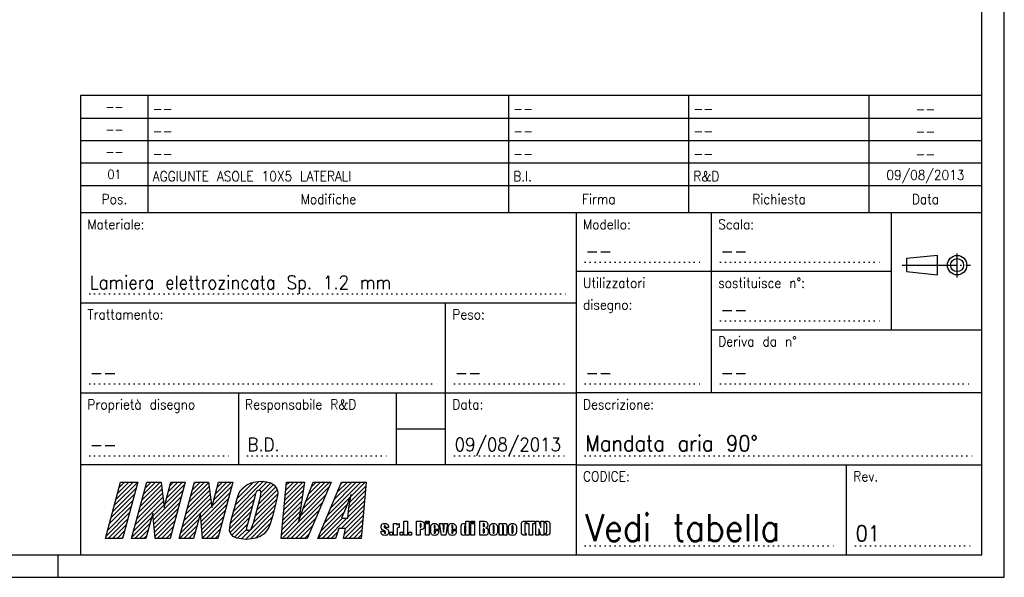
# Model space of a CAD drawing. Header units: inches. Extents: x -2 to 592, y 432 to 852.
# Tile 3 of 5: x 373 to 592, y 432 to 556. Entities that reach past the tile are written whole.
import ezdxf

# ---------------------------------------------------------------- set-up
doc = ezdxf.new("R2010")
doc.units = ezdxf.units.IN
doc.linetypes.add('DOT_CENTER', pattern=[14, 12, -1, 0, -1])
doc.linetypes.add('DOTTED', pattern=[1, 0, -1])
doc.layers.add('1', color=7, linetype='Continuous')
doc.styles.add('CONVERTER_11', font='txt.shx', dxfattribs={"width": 0.9})
pattern_1 = [(45, (0, 0), (-0.49497475, 0.49497475), [])]

# ---------------------------------------------------------------- blocks, each defined once
blk = doc.blocks.new('format_A2', base_point=(297, 210))
at = {"layer": '1', "linetype": 'Continuous'}
h = blk.add_hatch(dxfattribs=at)
h.set_pattern_fill('_USER', color=1, scale=0.7, angle=45, pattern_type=0)
h.set_pattern_definition(pattern_1)
h.paths.add_polyline_path([(399.5, 452.96), (396.14, 440.44), (392.32, 440.44), (395.68, 452.96)])
h = blk.add_hatch(dxfattribs=at)
h.set_pattern_fill('_USER', color=1, scale=0.7, angle=45, pattern_type=0)
h.set_pattern_definition(pattern_1)
h.paths.add_polyline_path([(404.69, 452.96), (405.36, 447.32), (406.87, 452.96), (410.06, 452.96), (406.7, 440.44), (403.33, 440.44), (402.84, 446.08), (401.33, 440.44), (398.15, 440.44), (401.5, 452.96)])
h = blk.add_hatch(dxfattribs=at)
h.set_pattern_fill('_USER', color=1, scale=0.7, angle=45, pattern_type=0)
h.set_pattern_definition(pattern_1)
h.paths.add_polyline_path([(415.24, 452.96), (415.91, 447.32), (417.43, 452.96), (420.61, 452.96), (417.26, 440.44), (413.89, 440.44), (413.4, 446.08), (411.89, 440.44), (408.7, 440.44), (412.06, 452.96)])
h = blk.add_hatch(dxfattribs=at)
h.set_pattern_fill('_USER', color=1, scale=0.7, angle=45, pattern_type=0)
h.set_pattern_definition(pattern_1)
h.paths.add_polyline_path([(421.55, 449.33), (421.93, 450.41), (422.3, 451.1), (422.94, 451.8), (423.72, 452.34), (424.66, 452.81), (425.73, 453.04), (427.04, 453.19), (428.09, 453.04), (429.03, 452.81), (429.73, 452.34), (430.22, 451.8), (430.49, 451.1), (430.57, 450.41), (430.37, 449.33), (430.03, 447.7), (429.47, 445.62), (428.93, 443.92), (428.56, 442.91), (428.08, 442.14), (427.53, 441.44), (426.66, 440.9), (425.74, 440.52), (424.7, 440.36), (423.56, 440.21), (422.42, 440.36), (421.46, 440.52), (420.66, 440.9), (420.16, 441.44), (419.9, 442.14), (419.92, 442.91), (420.1, 443.92), (420.55, 445.62), (421.11, 447.7)])
h.paths.add_polyline_path([(426.75, 449.71), (426.84, 450.41), (426.86, 450.8), (426.74, 451.03), (426.48, 451.1), (426.1, 451.03), (425.88, 450.87), (425.66, 450.41), (425.47, 449.71), (423.9, 443.84), (423.65, 442.91), (423.64, 442.53), (423.67, 442.29), (424.03, 442.29), (424.4, 442.29), (424.64, 442.53), (424.85, 442.99), (425.19, 443.92)], flags=16)
h = blk.add_hatch(dxfattribs=at)
h.set_pattern_fill('_USER', color=1, scale=0.7, angle=45, pattern_type=0)
h.set_pattern_definition(pattern_1)
h.paths.add_polyline_path([(436.53, 452.96), (435.78, 448.09), (435.15, 444.07), (436.36, 447.55), (437.53, 450.56), (438.45, 452.96), (442.45, 452.96), (437.09, 440.44), (431.36, 440.44), (432.53, 452.96)])
h = blk.add_hatch(dxfattribs=at)
h.set_pattern_fill('_USER', color=1, scale=0.7, angle=45, pattern_type=0)
h.set_pattern_definition(pattern_1)
h.paths.add_polyline_path([(444.72, 452.96), (450.18, 452.96), (449.1, 440.44), (445.19, 440.44), (445.61, 442.68), (444.15, 442.68), (443.37, 440.44), (439.46, 440.44)])
h.paths.add_polyline_path([(446.12, 444.92), (446.38, 447.24), (446.89, 450.18), (445.59, 447.01), (444.75, 444.92)], flags=16)
at = {"layer": '1', "color": 7, "linetype": 'Continuous'}
for p, q in [((586.83, 436.82), (586.83, 728.82)), ((386.83, 538.82), (386.83, 436.82)), ((586.83, 538.82), (386.83, 538.82)), ((386.83, 512.82), (586.83, 512.82)), ((496.83, 512.82), (496.83, 499.82)), ((526.83, 499.82), (526.83, 512.82)), ((566.83, 499.82), (566.83, 512.82)), ((496.83, 499.82), (526.83, 499.82)), ((496.83, 499.82), (496.83, 472.82)), ((526.83, 472.82), (526.83, 499.82)), ((526.83, 499.82), (566.83, 499.82)), ((566.83, 486.82), (566.83, 499.82)), ((386.83, 492.82), (496.83, 492.82)), ((467.83, 466.82), (467.83, 492.82)), ((526.83, 486.82), (566.83, 486.82)), ((566.83, 486.82), (586.83, 486.82)), ((386.83, 472.82), (496.83, 472.82)), ((421.83, 472.82), (421.83, 456.82)), ((456.83, 472.82), (456.83, 466.82)), ((586.83, 472.82), (496.83, 472.82)), ((496.83, 472.82), (496.83, 455.82)), ((456.83, 466.82), (456.83, 456.82)), ((467.83, 456.82), (467.83, 466.82)), ((456.83, 464.82), (467.83, 464.82)), ((496.83, 456.82), (386.83, 456.82)), ((496.83, 456.82), (556.83, 456.82)), ((556.83, 436.82), (556.83, 456.82)), ((556.83, 456.82), (586.83, 456.82)), ((496.83, 455.82), (496.83, 436.82)), ((2.83, 436.82), (381.83, 436.82)), ((381.83, 436.82), (386.83, 436.82)), ((386.83, 436.82), (586.83, 436.82))]:
    blk.add_line(p, q, dxfattribs=at)
at = {"layer": '1', "color": 2, "linetype": 'Continuous'}
for p, q in [((591.83, 431.82), (591.83, 728.82)), ((381.83, 431.82), (381.83, 436.82)), ((-2.17, 431.82), (381.83, 431.82)), ((381.83, 431.82), (591.83, 431.82))]:
    blk.add_line(p, q, dxfattribs=at)
at = {"layer": '1', "color": 1, "linetype": 'Continuous'}
for p, q in [((401.83, 512.82), (401.83, 538.82)), ((481.83, 512.82), (481.83, 538.82)), ((521.83, 512.82), (521.83, 538.82)), ((561.83, 512.82), (561.83, 538.82)), ((386.83, 533.82), (586.83, 533.82)), ((386.83, 528.82), (586.83, 528.82)), ((586.83, 523.82), (386.83, 523.82)), ((386.83, 518.82), (586.83, 518.82)), ((576.97, 503.32), (570.1, 502.6)), ((576.97, 499), (576.97, 503.32)), ((570.1, 502.6), (570.1, 499.72)), ((570.1, 499.72), (576.97, 499)), ((392.32, 440.44), (395.68, 452.96)), ((395.68, 452.96), (399.5, 452.96)), ((399.5, 452.96), (396.14, 440.44)), ((398.15, 440.44), (401.5, 452.96)), ((401.5, 452.96), (404.69, 452.96)), ((404.69, 452.96), (405.36, 447.32)), ((405.36, 447.32), (406.87, 452.96)), ((410.06, 452.96), (406.7, 440.44)), ((406.87, 452.96), (410.06, 452.96)), ((408.7, 440.44), (412.06, 452.96)), ((412.06, 452.96), (415.24, 452.96)), ((415.24, 452.96), (415.91, 447.32)), ((415.91, 447.32), (417.43, 452.96)), ((420.61, 452.96), (417.26, 440.44)), ((417.43, 452.96), (420.61, 452.96)), ((423.72, 452.34), (424.66, 452.81)), ((424.66, 452.81), (425.73, 453.04)), ((425.73, 453.04), (427.04, 453.19)), ((427.04, 453.19), (428.09, 453.04)), ((428.09, 453.04), (429.03, 452.81)), ((429.03, 452.81), (429.73, 452.34)), ((431.36, 440.44), (432.53, 452.96)), ((432.53, 452.96), (436.53, 452.96)), ((436.53, 452.96), (435.78, 448.09)), ((442.45, 452.96), (437.09, 440.44)), ((437.53, 450.56), (438.45, 452.96)), ((438.45, 452.96), (442.45, 452.96)), ((439.46, 440.44), (444.72, 452.96)), ((444.72, 452.96), (450.18, 452.96)), ((450.18, 452.96), (449.1, 440.44)), ((421.55, 449.33), (421.93, 450.41)), ((421.93, 450.41), (422.3, 451.1)), ((422.3, 451.1), (422.94, 451.8)), ((422.94, 451.8), (423.72, 452.34)), ((425.66, 450.41), (425.47, 449.71)), ((425.88, 450.87), (425.66, 450.41)), ((426.1, 451.03), (425.88, 450.87)), ((426.48, 451.1), (426.1, 451.03)), ((426.74, 451.03), (426.48, 451.1)), ((426.86, 450.8), (426.74, 451.03)), ((426.75, 449.71), (426.84, 450.41)), ((426.84, 450.41), (426.86, 450.8)), ((429.73, 452.34), (430.22, 451.8)), ((430.22, 451.8), (430.49, 451.1)), ((430.57, 450.41), (430.37, 449.33)), ((430.49, 451.1), (430.57, 450.41)), ((436.36, 447.55), (437.53, 450.56)), ((421.11, 447.7), (421.55, 449.33)), ((425.47, 449.71), (423.9, 443.84)), ((425.19, 443.92), (426.75, 449.71)), ((430.37, 449.33), (430.03, 447.7)), ((435.78, 448.09), (435.15, 444.07)), ((446.89, 450.18), (445.59, 447.01)), ((446.38, 447.24), (446.89, 450.18)), ((402.84, 446.08), (401.33, 440.44)), ((403.33, 440.44), (402.84, 446.08)), ((413.4, 446.08), (411.89, 440.44)), ((413.89, 440.44), (413.4, 446.08)), ((420.55, 445.62), (421.11, 447.7)), ((430.03, 447.7), (429.47, 445.62)), ((435.15, 444.07), (436.36, 447.55)), ((445.59, 447.01), (444.75, 444.92)), ((446.12, 444.92), (446.38, 447.24)), ((419.92, 442.91), (420.1, 443.92)), ((420.1, 443.92), (420.55, 445.62)), ((423.9, 443.84), (423.65, 442.91)), ((424.85, 442.99), (425.19, 443.92)), ((428.93, 443.92), (428.56, 442.91)), ((429.47, 445.62), (428.93, 443.92)), ((444.75, 444.92), (446.12, 444.92)), ((453.68, 443.59), (453.85, 443.69)), ((453.85, 443.69), (454.06, 443.74)), ((454.06, 443.74), (454.31, 443.78)), ((454.31, 443.78), (454.53, 443.76)), ((454.53, 443.76), (454.72, 443.71)), ((454.72, 443.71), (454.88, 443.63)), ((454.88, 443.63), (454.99, 443.53)), ((456.3, 441.17), (456.3, 443.74)), ((456.3, 443.74), (457.04, 443.74)), ((457.04, 443.74), (457.02, 443.38)), ((457.02, 443.38), (457.21, 443.65)), ((457.21, 443.65), (457.51, 443.78)), ((457.51, 443.78), (457.51, 442.88)), ((458.59, 441.17), (458.59, 444.31)), ((458.59, 444.31), (459.39, 444.31)), ((459.39, 444.31), (459.39, 441.17)), ((461.36, 444.31), (462.16, 444.31)), ((461.36, 441.17), (461.36, 444.31)), ((462.16, 444.31), (462.44, 444.29)), ((462.16, 443.78), (462.16, 442.97)), ((462.27, 443.76), (462.16, 443.78)), ((462.36, 443.73), (462.27, 443.76)), ((462.4, 443.63), (462.36, 443.73)), ((462.42, 443.51), (462.4, 443.63)), ((462.44, 444.29), (462.65, 444.25)), ((462.65, 444.25), (462.8, 444.17)), ((462.8, 444.17), (462.91, 444.09)), ((462.91, 444.09), (462.99, 443.98)), ((462.99, 443.98), (463.05, 443.86)), ((463.05, 443.86), (463.07, 443.69)), ((463.07, 443.69), (463.08, 443.44)), ((463.39, 443.9), (463.39, 444.31)), ((463.39, 444.31), (464.18, 444.31)), ((464.18, 443.9), (463.39, 443.9)), ((463.39, 441.17), (463.39, 443.74)), ((463.39, 443.74), (464.18, 443.74)), ((464.18, 444.31), (464.18, 443.9)), ((464.18, 443.74), (464.18, 441.17)), ((464.71, 443.53), (464.89, 443.67)), ((464.89, 443.67), (465.09, 443.74)), ((465.09, 443.74), (465.36, 443.78)), ((465.36, 443.78), (465.64, 443.74)), ((465.64, 443.74), (465.89, 443.65)), ((465.89, 443.65), (466.08, 443.49)), ((466.88, 441.17), (466.5, 443.74)), ((466.5, 443.74), (467.18, 443.74)), ((467.18, 443.74), (467.39, 441.83)), ((467.5, 443.3), (467.54, 443.74)), ((467.54, 443.74), (468.24, 443.74)), ((468.24, 443.74), (467.88, 441.17)), ((468.62, 443.53), (468.79, 443.67)), ((468.79, 443.67), (469, 443.74)), ((469, 443.74), (469.26, 443.78)), ((469.26, 443.78), (469.55, 443.74)), ((469.55, 443.74), (469.8, 443.65)), ((469.8, 443.65), (469.98, 443.49)), ((471.39, 443.57), (471.5, 443.69)), ((471.5, 443.69), (471.63, 443.74)), ((471.63, 443.74), (471.82, 443.78)), ((471.82, 443.78), (471.94, 443.76)), ((471.94, 443.76), (472.07, 443.73)), ((472.07, 443.73), (472.18, 443.65)), ((472.18, 443.65), (472.32, 443.55)), ((472.32, 443.55), (472.32, 444.31)), ((472.32, 444.31), (473.07, 444.31)), ((473.07, 444.31), (473.07, 441.17)), ((473.44, 443.9), (473.44, 444.31)), ((473.44, 444.31), (474.23, 444.31)), ((474.23, 443.9), (473.44, 443.9)), ((473.44, 441.17), (473.44, 443.74)), ((473.44, 443.74), (474.23, 443.74)), ((474.23, 444.31), (474.23, 443.9)), ((474.23, 443.74), (474.23, 441.17)), ((475.39, 444.31), (476.18, 444.31)), ((475.39, 441.17), (475.39, 444.31)), ((476.18, 444.31), (476.49, 444.29)), ((476.18, 443.78), (476.18, 443.07)), ((476.28, 443.76), (476.18, 443.78)), ((476.34, 443.74), (476.28, 443.76)), ((476.37, 443.73), (476.34, 443.74)), ((476.41, 443.67), (476.37, 443.73)), ((476.43, 443.59), (476.41, 443.67)), ((476.49, 444.29), (476.73, 444.23)), ((476.73, 444.23), (476.9, 444.13)), ((476.9, 444.13), (477.06, 443.98)), ((477.06, 443.98), (477.15, 443.74)), ((477.15, 443.74), (477.19, 443.4)), ((477.76, 443.49), (477.93, 443.65)), ((477.93, 443.65), (478.14, 443.74)), ((478.14, 443.74), (478.44, 443.78)), ((478.44, 443.78), (478.67, 443.74)), ((478.67, 443.74), (478.88, 443.69)), ((478.88, 443.69), (479.03, 443.59)), ((479.69, 441.17), (479.69, 443.74)), ((479.69, 443.74), (480.47, 443.74)), ((480.47, 443.74), (480.45, 443.47)), ((480.53, 443.61), (480.64, 443.71)), ((480.64, 443.71), (480.77, 443.76)), ((480.77, 443.76), (480.92, 443.78)), ((480.92, 443.78), (481.09, 443.74)), ((481.09, 443.74), (481.25, 443.69)), ((481.25, 443.69), (481.34, 443.57)), ((481.97, 443.49), (482.14, 443.65)), ((482.14, 443.65), (482.35, 443.74)), ((482.35, 443.74), (482.65, 443.78)), ((482.65, 443.78), (482.88, 443.74)), ((482.88, 443.74), (483.08, 443.69)), ((483.08, 443.69), (483.24, 443.59)), ((484.7, 443.84), (484.73, 444.03)), ((484.7, 443.53), (484.7, 443.84)), ((484.73, 444.03), (484.81, 444.15)), ((484.81, 444.15), (484.94, 444.23)), ((484.94, 444.23), (485.15, 444.29)), ((485.15, 444.29), (485.45, 444.31)), ((485.42, 443.8), (485.4, 443.71)), ((485.4, 443.71), (485.4, 443.53)), ((485.44, 443.84), (485.42, 443.8)), ((485.47, 443.88), (485.44, 443.84)), ((485.45, 444.31), (485.7, 444.31)), ((485.55, 443.88), (485.47, 443.88)), ((485.7, 443.9), (485.55, 443.88)), ((485.7, 444.31), (485.7, 443.9)), ((485.87, 443.69), (485.87, 444.31)), ((485.87, 444.31), (487.63, 444.31)), ((486.35, 443.69), (485.87, 443.69)), ((486.35, 441.17), (486.35, 443.69)), ((487.63, 443.69), (487.14, 443.69)), ((487.14, 443.69), (487.14, 441.17)), ((487.63, 444.31), (487.63, 443.69)), ((487.88, 441.17), (487.88, 444.31)), ((487.88, 444.31), (488.54, 444.31)), ((488.54, 444.31), (489, 442.89)), ((489, 442.89), (489, 444.31)), ((489, 444.31), (489.66, 444.31)), ((489.66, 444.31), (489.66, 441.17)), ((489.97, 444.31), (490.19, 444.31)), ((489.97, 443.9), (489.97, 444.31)), ((490.08, 443.88), (489.97, 443.9)), ((490.16, 443.88), (490.08, 443.88)), ((490.19, 443.84), (490.16, 443.88)), ((490.19, 444.31), (490.48, 444.29)), ((490.23, 443.8), (490.19, 443.84)), ((490.25, 443.71), (490.23, 443.8)), ((490.27, 443.53), (490.25, 443.71)), ((490.48, 444.29), (490.69, 444.23)), ((490.69, 444.23), (490.82, 444.15)), ((490.82, 444.15), (490.91, 444.03)), ((490.91, 444.03), (490.95, 443.84)), ((490.95, 443.84), (490.97, 443.53)), ((419.9, 442.14), (419.92, 442.91)), ((420.16, 441.44), (419.9, 442.14)), ((420.66, 440.9), (420.16, 441.44)), ((423.65, 442.91), (423.64, 442.53)), ((423.64, 442.53), (423.67, 442.29)), ((423.67, 442.29), (424.03, 442.29)), ((424.03, 442.29), (424.4, 442.29)), ((424.4, 442.29), (424.64, 442.53)), ((424.64, 442.53), (424.85, 442.99)), ((427.53, 441.44), (426.66, 440.9)), ((428.08, 442.14), (427.53, 441.44)), ((428.56, 442.91), (428.08, 442.14)), ((444.15, 442.68), (443.37, 440.44)), ((445.61, 442.68), (444.15, 442.68)), ((445.19, 440.44), (445.61, 442.68)), ((453.51, 443.03), (453.53, 443.28)), ((453.51, 442.82), (453.51, 443.03)), ((453.57, 442.64), (453.51, 442.82)), ((453.53, 443.28), (453.59, 443.46)), ((453.53, 441.95), (453.53, 442.08)), ((453.53, 442.08), (454.21, 442.08)), ((453.55, 441.66), (453.53, 441.95)), ((453.61, 441.46), (453.55, 441.66)), ((453.7, 442.47), (453.57, 442.64)), ((453.59, 443.46), (453.68, 443.59)), ((453.7, 441.31), (453.61, 441.46)), ((453.98, 442.3), (453.7, 442.47)), ((454.31, 442.12), (453.98, 442.3)), ((454.23, 443.26), (454.21, 443.2)), ((454.21, 443.2), (454.21, 443.15)), ((454.21, 443.15), (454.21, 443.03)), ((454.21, 443.03), (454.21, 442.97)), ((454.21, 442.97), (454.23, 442.89)), ((454.21, 442.08), (454.21, 441.91)), ((454.21, 441.91), (454.21, 441.74)), ((454.21, 441.74), (454.23, 441.66)), ((454.27, 443.3), (454.23, 443.26)), ((454.23, 442.89), (454.31, 442.84)), ((454.23, 441.66), (454.25, 441.6)), ((454.25, 441.6), (454.33, 441.6)), ((454.33, 443.32), (454.27, 443.3)), ((454.31, 442.84), (454.44, 442.76)), ((454.44, 442.03), (454.31, 442.12)), ((454.38, 443.3), (454.33, 443.32)), ((454.33, 441.6), (454.4, 441.6)), ((454.42, 443.26), (454.38, 443.3)), ((454.4, 441.6), (454.46, 441.64)), ((454.44, 443.18), (454.42, 443.26)), ((454.46, 443.05), (454.44, 443.18)), ((454.44, 442.76), (454.65, 442.66)), ((454.48, 441.95), (454.44, 442.03)), ((454.46, 442.91), (454.46, 443.05)), ((455.14, 442.91), (454.46, 442.91)), ((454.46, 441.64), (454.48, 441.7)), ((454.5, 441.81), (454.48, 441.95)), ((454.48, 441.7), (454.5, 441.81)), ((454.65, 442.66), (454.91, 442.49)), ((454.91, 442.49), (455.08, 442.35)), ((454.99, 443.53), (455.07, 443.44)), ((455.1, 441.45), (454.99, 441.31)), ((455.07, 443.44), (455.1, 443.34)), ((455.08, 442.35), (455.16, 442.16)), ((455.1, 443.34), (455.12, 443.2)), ((455.16, 441.64), (455.1, 441.45)), ((455.12, 443.2), (455.14, 443.05)), ((455.14, 443.05), (455.14, 442.91)), ((455.16, 442.16), (455.2, 441.93)), ((455.2, 441.93), (455.16, 441.64)), ((455.43, 441.17), (455.43, 441.81)), ((455.43, 441.81), (456.01, 441.81)), ((456.01, 441.81), (456.01, 441.17)), ((457.07, 442.64), (457.06, 442.47)), ((457.06, 442.47), (457.06, 442.18)), ((457.06, 442.18), (457.06, 441.17)), ((457.11, 442.74), (457.07, 442.64)), ((457.19, 442.82), (457.11, 442.74)), ((457.3, 442.86), (457.19, 442.82)), ((457.51, 442.88), (457.3, 442.86)), ((457.72, 441.17), (457.72, 441.81)), ((457.72, 441.81), (458.31, 441.81)), ((458.31, 441.81), (458.31, 441.17)), ((459.69, 441.17), (459.69, 441.81)), ((459.69, 441.81), (460.28, 441.81)), ((460.28, 441.81), (460.28, 441.17)), ((462.16, 442.97), (462.17, 442.97)), ((462.36, 442.45), (462.16, 442.45)), ((462.16, 442.45), (462.16, 441.17)), ((462.17, 442.97), (462.21, 442.97)), ((462.21, 442.97), (462.31, 442.97)), ((462.31, 442.97), (462.36, 443.01)), ((462.36, 443.01), (462.4, 443.09)), ((462.59, 442.45), (462.36, 442.45)), ((462.4, 443.09), (462.42, 443.24)), ((462.42, 443.24), (462.42, 443.51)), ((462.78, 442.51), (462.59, 442.45)), ((462.91, 442.59), (462.78, 442.51)), ((463.01, 442.72), (462.91, 442.59)), ((463.07, 442.89), (463.01, 442.72)), ((463.08, 443.17), (463.07, 442.89)), ((463.08, 443.44), (463.08, 443.17)), ((464.53, 442.84), (464.54, 443.15)), ((464.53, 442.1), (464.53, 442.84)), ((464.53, 441.83), (464.53, 442.1)), ((464.56, 441.66), (464.53, 441.83)), ((464.54, 443.15), (464.6, 443.38)), ((464.6, 441.52), (464.56, 441.66)), ((464.6, 443.38), (464.71, 443.53)), ((464.7, 441.39), (464.6, 441.52)), ((465.3, 443.26), (465.28, 443.17)), ((465.28, 443.17), (465.28, 442.99)), ((465.28, 442.99), (465.28, 442.82)), ((465.28, 442.82), (465.53, 442.82)), ((466.29, 442.41), (465.28, 442.41)), ((465.28, 442.41), (465.28, 441.85)), ((465.28, 441.85), (465.28, 441.72)), ((465.28, 441.72), (465.3, 441.64)), ((465.32, 443.3), (465.3, 443.26)), ((465.3, 441.64), (465.32, 441.6)), ((465.4, 443.32), (465.32, 443.3)), ((465.32, 441.6), (465.4, 441.6)), ((465.45, 443.3), (465.4, 443.32)), ((465.4, 441.6), (465.47, 441.6)), ((465.49, 443.26), (465.45, 443.3)), ((465.47, 441.6), (465.53, 441.66)), ((465.51, 443.17), (465.49, 443.26)), ((465.53, 442.99), (465.51, 443.17)), ((465.53, 442.82), (465.53, 442.99)), ((465.53, 441.66), (465.55, 441.74)), ((465.55, 441.74), (465.57, 441.91)), ((465.57, 441.91), (465.57, 442.24)), ((465.57, 442.24), (466.29, 442.24)), ((466.08, 443.49), (466.19, 443.32)), ((466.19, 441.54), (466.1, 441.41)), ((466.19, 443.32), (466.25, 443.07)), ((466.25, 441.68), (466.19, 441.54)), ((466.25, 443.07), (466.29, 442.74)), ((466.27, 441.83), (466.25, 441.68)), ((466.29, 442.04), (466.27, 441.83)), ((466.29, 442.74), (466.29, 442.41)), ((466.29, 442.24), (466.29, 442.04)), ((467.39, 441.83), (467.41, 442.2)), ((467.41, 442.2), (467.48, 442.86)), ((467.48, 442.86), (467.5, 443.3)), ((468.43, 442.84), (468.45, 443.15)), ((468.43, 442.1), (468.43, 442.84)), ((468.43, 441.83), (468.43, 442.1)), ((468.47, 441.66), (468.43, 441.83)), ((468.45, 443.15), (468.51, 443.38)), ((468.51, 441.52), (468.47, 441.66)), ((468.51, 443.38), (468.62, 443.53)), ((468.6, 441.39), (468.51, 441.52)), ((469.21, 443.26), (469.19, 443.17)), ((469.19, 443.17), (469.19, 442.99)), ((469.19, 442.99), (469.19, 442.82)), ((469.19, 442.82), (469.44, 442.82)), ((470.19, 442.41), (469.19, 442.41)), ((469.19, 442.41), (469.19, 441.85)), ((469.19, 441.85), (469.19, 441.72)), ((469.19, 441.72), (469.21, 441.64)), ((469.23, 443.3), (469.21, 443.26)), ((469.21, 441.64), (469.23, 441.6)), ((469.3, 443.32), (469.23, 443.3)), ((469.23, 441.6), (469.3, 441.6)), ((469.36, 443.3), (469.3, 443.32)), ((469.3, 441.6), (469.38, 441.6)), ((469.4, 443.26), (469.36, 443.3)), ((469.38, 441.6), (469.44, 441.66)), ((469.42, 443.17), (469.4, 443.26)), ((469.44, 442.99), (469.42, 443.17)), ((469.44, 442.82), (469.44, 442.99)), ((469.44, 441.66), (469.45, 441.74)), ((469.45, 441.74), (469.47, 441.91)), ((469.47, 441.91), (469.47, 442.24)), ((469.47, 442.24), (470.19, 442.24)), ((469.98, 443.49), (470.1, 443.32)), ((470.1, 441.54), (470, 441.41)), ((470.1, 443.32), (470.16, 443.07)), ((470.16, 441.68), (470.1, 441.54)), ((470.16, 443.07), (470.19, 442.74)), ((470.17, 441.83), (470.16, 441.68)), ((470.19, 442.04), (470.17, 441.83)), ((470.19, 442.74), (470.19, 442.41)), ((470.19, 442.24), (470.19, 442.04)), ((471.29, 443.28), (471.33, 443.46)), ((471.29, 443.05), (471.29, 443.28)), ((471.29, 441.85), (471.29, 443.05)), ((471.29, 441.6), (471.29, 441.85)), ((471.33, 441.43), (471.29, 441.6)), ((471.33, 443.46), (471.39, 443.57)), ((472.07, 443.26), (472.05, 443.18)), ((472.05, 443.18), (472.05, 443.07)), ((472.05, 443.07), (472.05, 441.83)), ((472.05, 441.83), (472.05, 441.72)), ((472.05, 441.72), (472.07, 441.64)), ((472.09, 443.3), (472.07, 443.26)), ((472.07, 441.64), (472.09, 441.6)), ((472.16, 443.32), (472.09, 443.3)), ((472.09, 441.6), (472.16, 441.6)), ((472.24, 443.3), (472.16, 443.32)), ((472.16, 441.6), (472.24, 441.6)), ((472.28, 443.26), (472.24, 443.3)), ((472.24, 441.6), (472.28, 441.64)), ((472.3, 443.18), (472.28, 443.26)), ((472.28, 441.64), (472.3, 441.74)), ((472.32, 443.07), (472.3, 443.18)), ((472.3, 441.74), (472.32, 441.91)), ((472.32, 441.91), (472.32, 443.07)), ((476.18, 443.07), (476.22, 443.07)), ((476.18, 442.59), (476.18, 441.7)), ((476.32, 442.55), (476.18, 442.59)), ((476.18, 441.7), (476.32, 441.7)), ((476.22, 443.07), (476.26, 443.07)), ((476.26, 443.07), (476.35, 443.07)), ((476.39, 442.53), (476.32, 442.55)), ((476.32, 441.7), (476.39, 441.74)), ((476.35, 443.07), (476.41, 443.13)), ((476.43, 442.43), (476.39, 442.53)), ((476.39, 441.74), (476.43, 441.81)), ((476.41, 443.13), (476.43, 443.24)), ((476.45, 443.47), (476.43, 443.59)), ((476.43, 443.24), (476.45, 443.47)), ((476.45, 442.28), (476.43, 442.43)), ((476.43, 441.81), (476.45, 441.99)), ((476.45, 441.99), (476.45, 442.28)), ((476.96, 442.91), (476.77, 442.86)), ((476.77, 442.86), (476.98, 442.76)), ((477.09, 443.01), (476.96, 442.91)), ((476.98, 442.76), (477.13, 442.64)), ((477.15, 443.17), (477.09, 443.01)), ((477.13, 442.64), (477.21, 442.45)), ((477.19, 443.4), (477.15, 443.17)), ((477.23, 441.62), (477.17, 441.43)), ((477.21, 442.45), (477.25, 442.2)), ((477.25, 441.91), (477.23, 441.62)), ((477.25, 442.2), (477.25, 441.91)), ((477.59, 442.78), (477.61, 443.09)), ((477.59, 442.12), (477.59, 442.78)), ((477.59, 441.83), (477.59, 442.12)), ((477.62, 441.62), (477.59, 441.83)), ((477.61, 443.09), (477.66, 443.32)), ((477.66, 441.46), (477.62, 441.62)), ((477.66, 443.32), (477.76, 443.49)), ((477.76, 441.35), (477.66, 441.46)), ((478.36, 443.26), (478.35, 443.17)), ((478.35, 443.17), (478.35, 443.01)), ((478.35, 443.01), (478.35, 441.87)), ((478.35, 441.87), (478.35, 441.72)), ((478.35, 441.72), (478.36, 441.64)), ((478.38, 443.3), (478.36, 443.26)), ((478.36, 441.64), (478.38, 441.6)), ((478.46, 443.32), (478.38, 443.3)), ((478.38, 441.6), (478.46, 441.6)), ((478.52, 443.3), (478.46, 443.32)), ((478.46, 441.6), (478.52, 441.6)), ((478.55, 443.26), (478.52, 443.3)), ((478.52, 441.6), (478.55, 441.64)), ((478.57, 443.17), (478.55, 443.26)), ((478.55, 441.64), (478.57, 441.72)), ((478.59, 443.01), (478.57, 443.17)), ((478.57, 441.72), (478.59, 441.85)), ((478.59, 441.85), (478.59, 443.01)), ((479.03, 443.59), (479.16, 443.47)), ((479.16, 443.47), (479.25, 443.34)), ((479.25, 441.54), (479.16, 441.39)), ((479.25, 443.34), (479.31, 443.22)), ((479.31, 441.7), (479.25, 441.54)), ((479.31, 443.22), (479.33, 443.07)), ((479.33, 441.89), (479.31, 441.7)), ((479.33, 443.07), (479.35, 442.84)), ((479.35, 442.2), (479.33, 441.89)), ((479.35, 442.84), (479.35, 442.2)), ((480.45, 443.47), (480.53, 443.61)), ((480.47, 443.24), (480.45, 443.13)), ((480.45, 443.13), (480.45, 442.89)), ((480.45, 442.89), (480.45, 441.17)), ((480.49, 443.3), (480.47, 443.24)), ((480.56, 443.32), (480.49, 443.3)), ((480.64, 443.3), (480.56, 443.32)), ((480.68, 443.26), (480.64, 443.3)), ((480.68, 443.15), (480.68, 443.26)), ((480.7, 442.93), (480.68, 443.15)), ((480.7, 441.17), (480.7, 442.93)), ((481.34, 443.57), (481.42, 443.44)), ((481.42, 443.44), (481.44, 443.24)), ((481.44, 443.24), (481.45, 442.95)), ((481.45, 442.95), (481.45, 441.17)), ((481.8, 442.78), (481.81, 443.09)), ((481.8, 442.12), (481.8, 442.78)), ((481.8, 441.83), (481.8, 442.12)), ((481.83, 441.62), (481.8, 441.83)), ((481.81, 443.09), (481.87, 443.32)), ((481.87, 441.46), (481.83, 441.62)), ((481.87, 443.32), (481.97, 443.49)), ((481.97, 441.35), (481.87, 441.46)), ((482.57, 443.26), (482.55, 443.17)), ((482.55, 443.17), (482.55, 443.01)), ((482.55, 443.01), (482.55, 441.87)), ((482.55, 441.87), (482.55, 441.72)), ((482.55, 441.72), (482.57, 441.64)), ((482.59, 443.3), (482.57, 443.26)), ((482.57, 441.64), (482.59, 441.6)), ((482.67, 443.32), (482.59, 443.3)), ((482.59, 441.6), (482.67, 441.6)), ((482.72, 443.3), (482.67, 443.32)), ((482.67, 441.6), (482.72, 441.6)), ((482.76, 443.26), (482.72, 443.3)), ((482.72, 441.6), (482.76, 441.64)), ((482.78, 443.17), (482.76, 443.26)), ((482.76, 441.64), (482.78, 441.72)), ((482.8, 443.01), (482.78, 443.17)), ((482.78, 441.72), (482.8, 441.85)), ((482.8, 441.85), (482.8, 443.01)), ((483.24, 443.59), (483.37, 443.47)), ((483.37, 443.47), (483.46, 443.34)), ((483.46, 441.54), (483.37, 441.39)), ((483.46, 443.34), (483.52, 443.22)), ((483.52, 441.7), (483.46, 441.54)), ((483.52, 443.22), (483.54, 443.07)), ((483.54, 441.89), (483.52, 441.7)), ((483.54, 443.07), (483.56, 442.84)), ((483.56, 442.2), (483.54, 441.89)), ((483.56, 442.84), (483.56, 442.2)), ((484.7, 441.93), (484.7, 443.53)), ((484.7, 441.6), (484.7, 441.93)), ((484.73, 441.41), (484.7, 441.6)), ((485.4, 443.53), (485.4, 441.93)), ((485.4, 441.93), (485.4, 441.75)), ((485.4, 441.75), (485.4, 441.66)), ((485.4, 441.66), (485.42, 441.6)), ((485.42, 441.6), (485.45, 441.58)), ((485.45, 441.58), (485.53, 441.58)), ((485.53, 441.58), (485.7, 441.58)), ((485.7, 441.58), (485.7, 441.17)), ((488.96, 441.17), (488.54, 442.59)), ((488.54, 442.59), (488.54, 441.17)), ((489.97, 441.17), (489.97, 441.58)), ((489.97, 441.58), (490.1, 441.58)), ((490.1, 441.58), (490.17, 441.58)), ((490.17, 441.58), (490.21, 441.6)), ((490.21, 441.6), (490.25, 441.66)), ((490.25, 441.75), (490.27, 441.93)), ((490.25, 441.66), (490.25, 441.75)), ((490.27, 441.93), (490.27, 443.53)), ((490.95, 441.6), (490.91, 441.41)), ((490.97, 441.93), (490.95, 441.6)), ((490.97, 443.53), (490.97, 441.93)), ((396.14, 440.44), (392.32, 440.44)), ((401.33, 440.44), (398.15, 440.44)), ((406.7, 440.44), (403.33, 440.44)), ((411.89, 440.44), (408.7, 440.44)), ((417.26, 440.44), (413.89, 440.44)), ((421.46, 440.52), (420.66, 440.9)), ((422.42, 440.36), (421.46, 440.52)), ((423.56, 440.21), (422.42, 440.36)), ((424.7, 440.36), (423.56, 440.21)), ((425.74, 440.52), (424.7, 440.36)), ((426.66, 440.9), (425.74, 440.52)), ((437.09, 440.44), (431.36, 440.44)), ((443.37, 440.44), (439.46, 440.44)), ((449.1, 440.44), (445.19, 440.44)), ((453.89, 441.21), (453.7, 441.31)), ((454.12, 441.17), (453.89, 441.21)), ((454.38, 441.14), (454.12, 441.17)), ((454.63, 441.17), (454.38, 441.14)), ((454.84, 441.21), (454.63, 441.17)), ((454.99, 441.31), (454.84, 441.21)), ((456.01, 441.17), (455.43, 441.17)), ((457.06, 441.17), (456.3, 441.17)), ((458.31, 441.17), (457.72, 441.17)), ((459.39, 441.17), (458.59, 441.17)), ((460.28, 441.17), (459.69, 441.17)), ((462.16, 441.17), (461.36, 441.17)), ((464.18, 441.17), (463.39, 441.17)), ((464.81, 441.27), (464.7, 441.39)), ((464.98, 441.19), (464.81, 441.27)), ((465.17, 441.17), (464.98, 441.19)), ((465.42, 441.14), (465.17, 441.17)), ((465.64, 441.17), (465.42, 441.14)), ((465.83, 441.19), (465.64, 441.17)), ((465.98, 441.27), (465.83, 441.19)), ((466.1, 441.41), (465.98, 441.27)), ((467.88, 441.17), (466.88, 441.17)), ((468.71, 441.27), (468.6, 441.39)), ((468.89, 441.19), (468.71, 441.27)), ((469.07, 441.17), (468.89, 441.19)), ((469.32, 441.14), (469.07, 441.17)), ((469.55, 441.17), (469.32, 441.14)), ((469.74, 441.19), (469.55, 441.17)), ((469.89, 441.27), (469.74, 441.19)), ((470, 441.41), (469.89, 441.27)), ((471.39, 441.31), (471.33, 441.43)), ((471.5, 441.21), (471.39, 441.31)), ((471.63, 441.17), (471.5, 441.21)), ((471.8, 441.14), (471.63, 441.17)), ((471.94, 441.17), (471.8, 441.14)), ((472.07, 441.19), (471.94, 441.17)), ((472.18, 441.25), (472.07, 441.19)), ((472.32, 441.37), (472.18, 441.25)), ((472.32, 441.17), (472.32, 441.37)), ((473.07, 441.17), (472.32, 441.17)), ((474.23, 441.17), (473.44, 441.17)), ((476.3, 441.17), (475.39, 441.17)), ((476.7, 441.17), (476.3, 441.17)), ((476.94, 441.21), (476.7, 441.17)), ((477.07, 441.29), (476.94, 441.21)), ((477.17, 441.43), (477.07, 441.29)), ((477.87, 441.23), (477.76, 441.35)), ((478.02, 441.17), (477.87, 441.23)), ((478.21, 441.17), (478.02, 441.17)), ((478.46, 441.14), (478.21, 441.17)), ((478.67, 441.17), (478.46, 441.14)), ((478.86, 441.19), (478.67, 441.17)), ((479.03, 441.27), (478.86, 441.19)), ((479.16, 441.39), (479.03, 441.27)), ((480.45, 441.17), (479.69, 441.17)), ((481.45, 441.17), (480.7, 441.17)), ((482.08, 441.23), (481.97, 441.35)), ((482.23, 441.17), (482.08, 441.23)), ((482.42, 441.17), (482.23, 441.17)), ((482.67, 441.14), (482.42, 441.17)), ((482.88, 441.17), (482.67, 441.14)), ((483.07, 441.19), (482.88, 441.17)), ((483.24, 441.27), (483.07, 441.19)), ((483.37, 441.39), (483.24, 441.27)), ((484.81, 441.29), (484.73, 441.41)), ((484.94, 441.23), (484.81, 441.29)), ((485.15, 441.17), (484.94, 441.23)), ((485.45, 441.17), (485.15, 441.17)), ((485.7, 441.17), (485.45, 441.17)), ((487.14, 441.17), (486.35, 441.17)), ((488.54, 441.17), (487.88, 441.17)), ((489.66, 441.17), (488.96, 441.17)), ((490.19, 441.17), (489.97, 441.17)), ((490.48, 441.17), (490.19, 441.17)), ((490.69, 441.23), (490.48, 441.17)), ((490.82, 441.29), (490.69, 441.23)), ((490.91, 441.41), (490.82, 441.29))]:
    blk.add_line(p, q, dxfattribs=at)
at = {"layer": '1', "color": 1, "linetype": 'DOT_CENTER'}
for p, q in [((581.36, 498.41), (581.36, 503.74)), ((569.18, 501.16), (584.33, 501.16))]:
    blk.add_line(p, q, dxfattribs=at)
at = {"layer": '1', "color": 1, "linetype": 'DOTTED'}
for p, q in [((498.83, 501.82), (524.83, 501.82)), ((528.83, 501.82), (564.83, 501.82)), ((388.83, 494.82), (494.83, 494.82)), ((528.83, 488.82), (564.83, 488.82)), ((388.83, 474.82), (465.83, 474.82)), ((469.83, 474.82), (494.83, 474.82)), ((498.83, 474.82), (524.83, 474.82)), ((528.83, 474.82), (584.83, 474.82)), ((388.83, 458.82), (419.83, 458.82)), ((423.83, 458.82), (454.83, 458.82)), ((469.83, 458.82), (494.83, 458.82)), ((498.83, 458.82), (584.83, 458.82)), ((498.83, 438.82), (554.83, 438.82)), ((558.83, 438.82), (584.83, 438.82))]:
    blk.add_line(p, q, dxfattribs=at)
at = {"layer": '1', "color": 1, "linetype": 'Continuous'}
for radius in [2.16, 1.44]:
    blk.add_circle((581.36, 501.16), radius, dxfattribs=at)
at = {"layer": '1', "color": 1, "style": 'CONVERTER_11', "width": 0.9}
for s, height, p in [('--', 2.2, (402.83, 534.82)), ('--', 2.2, (482.83, 534.82)), ('--', 2.2, (522.83, 534.82)), ('--', 2.2, (402.83, 529.82)), ('--', 2.2, (482.83, 529.82)), ('--', 2.2, (522.83, 529.82)), ('--', 2.2, (402.83, 524.82)), ('--', 2.2, (482.83, 524.82)), ('--', 2.2, (522.83, 524.82)), ('AGGIUNTE ASOLE 10X5 LATERALI', 2.2, (402.83, 519.82)), ('B.I.', 2.2, (482.83, 519.82)), ('R&D', 2.2, (522.83, 519.82)), ('--', 3, (498.83, 502.82)), ('--', 3, (528.83, 502.82)), ('Lamiera elettrozincata Sp. 1.2 mm', 3, (388.83, 495.82)), ('--', 3, (528.83, 489.82)), ('--', 3, (388.83, 475.82)), ('--', 3, (469.83, 475.82)), ('--', 3, (498.83, 475.82)), ('--', 3, (528.83, 475.82)), ('B.D.', 3, (423.83, 459.82)), ('09/08/2013', 3, (469.83, 459.82)), ('--', 3, (388.83, 459.82)), ('01', 3.5, (558.83, 439.82))]:
    blk.add_text(s, height=height, dxfattribs=at).set_placement(p)
at = {"layer": '1', "color": 7, "style": 'CONVERTER_11', "width": 0.9}
blk.add_text('Vedi tabella', height=6, dxfattribs=at).set_placement((498.83, 439.82))
at = {"layer": '1', "color": 1, "line_spacing_factor": 1.320528, "style": 'CONVERTER_11'}
for s, insert, char_height, attachment_point in [('--', (394.33, 536.32), 2, 5), ('--', (574.33, 535.82), 2.2, 5), ('--', (394.33, 531.32), 2, 5), ('--', (574.33, 530.82), 2.2, 5), ('--', (394.33, 526.32), 2, 5), ('--', (574.33, 525.82), 2.2, 5), ('01', (394.33, 521.32), 2, 5), ('09/08/2013', (574.33, 520.82), 2.2, 5), ('Pos.', (394.33, 515.82), 2.2, 5), ('Modifiche', (441.83, 515.82), 2.2, 5), ('Firma', (501.83, 515.82), 2.2, 5), ('Richiesta', (541.83, 515.82), 2.2, 5), ('Data', (574.33, 515.82), 2.2, 5), ('Materiale:', (388.33, 511.32), 2.2, 1), ('Modello:', (498.33, 511.32), 2.2, 1), ('Scala:', (528.33, 511.32), 2.2, 1), ('Utilizzatori\\Pdisegno:', (498.33, 498.32), 2.2, 1), ('sostituisce n°:', (528.33, 498.32), 2.2, 1), ('Trattamento:', (388.33, 491.32), 2.2, 1), ('Peso:', (469.33, 491.32), 2.2, 1), ('Deriva da n°', (528.33, 485.32), 2.2, 1), ('Proprietà disegno', (388.33, 471.32), 2.2, 1), ('Responsabile R&D', (423.33, 471.32), 2.2, 1), ('Data:', (469.33, 471.32), 2.2, 1), ('Descrizione:', (498.33, 471.32), 2.2, 1), ('CODICE:', (498.33, 455.32), 2.2, 1), ('Rev.', (558.33, 455.32), 2.2, 1)]:
    blk.add_mtext(s, dxfattribs=dict(at, insert=insert, char_height=char_height, attachment_point=attachment_point))
at = {"layer": '1', "color": 7, "insert": (498.83, 459.82), "char_height": 3.5, "attachment_point": 7, "line_spacing_factor": 1.320528, "style": 'CONVERTER_11'}
blk.add_mtext('Mandata aria 90°', dxfattribs=at)

msp = doc.modelspace()

# ---------------------------------------------------------------- block references
at = {"layer": '1'}
msp.add_blockref('format_A2', (297, 210), dxfattribs=at)

doc.saveas('drawing.dxf')
